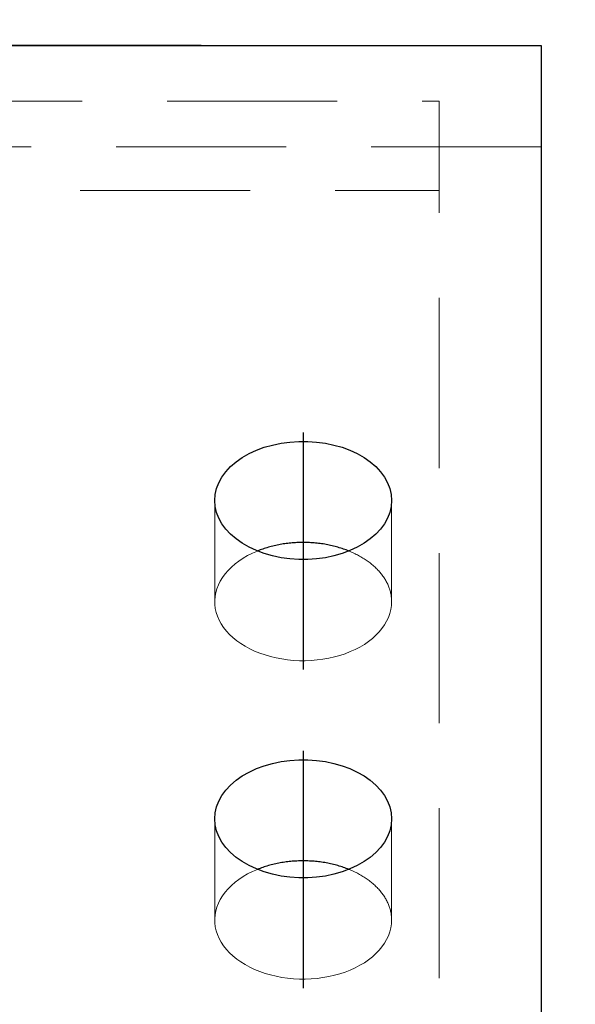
# Model space of a CAD drawing. Header units: millimetres. Extents: x 3515 to 4529, y 13642 to 14292.
# Tile 58 of 96: x 4077.53 to 4085.7, y 13974.58 to 13989.05. Entities that reach past the tile are written whole.
import ezdxf

# ---------------------------------------------------------------- set-up
doc = ezdxf.new("R2010")
doc.units = ezdxf.units.MM
doc.header["$LTSCALE"] = 10
doc.linetypes.add('HIDDEN', pattern=[0.375, 0.25, -0.125])
doc.linetypes.add('MITTE', pattern=[2, 1.25, -0.25, 0.25, -0.25])
doc.layers.get('Defpoints').update_dxf_attribs({"color": 1})
for name, color, linetype, lineweight in [('PS_DIM', 4, 'Continuous', 13), ('PS_Hidden', 2, 'HIDDEN', 9), ('PS_SOLID', 7, 'Continuous', 30)]:
    doc.layers.add(name, color=color, linetype=linetype, lineweight=lineweight)
doc.layers.add('PS_MID', color=5, linetype='MITTE')
doc.layers.add('PS_SHAPE', color=3, linetype='Continuous')
doc.styles.add('simplex', font='simplex.shx', dxfattribs={"width": 0.75})
doc.dimstyles.new('1_10_GŁ_DS1-LS10', dxfattribs={"dimtxt": 2, "dimasz": 2, "dimexe": 2, "dimexo": 5, "dimgap": 1, "dimtad": 1, "dimjust": 4, "dimdec": 0, "dimlfac": 10, "dimtxsty": 'simplex', "dimblk1": 'NONE', "dimsah": 1, "dimcen": 2, "dimclrd": 256, "dimclre": 256, "dimclrt": 3, "dimadec": 1, "dimazin": 0, "dimtfac": 1, "dimtdec": 0, "dimtmove": 2, "dimatfit": 3, "dimfxl": 1, "dimarcsym": 0})
doc.dimstyles.new('1_10_PRZ', dxfattribs={"dimtxt": 2, "dimasz": 1, "dimexe": 2, "dimexo": 5, "dimgap": 1, "dimtad": 1, "dimdec": 0, "dimlfac": 10, "dimtxsty": 'simplex', "dimblk": 'dimznak', "dimcen": 2, "dimse1": 1, "dimse2": 1, "dimclrt": 3, "dimadec": 1, "dimazin": 0, "dimtfac": 1, "dimtdec": 0, "dimtix": 1, "dimtmove": 2, "dimatfit": 3, "dimldrblk": 'dim-grot', "dimfxl": 1, "dimarcsym": 0})

# ---------------------------------------------------------------- blocks, each defined once
blk = doc.blocks.new('*D134')
at = {"layer": 'Defpoints', "color": 0, "transparency": 16777216}
for p in [(4042.754, 13988.67), (4085.198, 13988.67), (4083.698, 13714.81)]:
    blk.add_point(p, dxfattribs=at)
at = {"layer": 'PS_DIM', "lineweight": -2, "transparency": 16777216}
for p, q in [((4080.198, 13988.67), (4040.754, 13988.67)), ((4042.754, 13714.81), (4042.754, 13986.67)), ((4078.698, 13714.81), (4040.754, 13714.81))]:
    blk.add_line(p, q, dxfattribs=at)
at = {"layer": 'PS_DIM', "transparency": 16777216}
blk.add_solid([(4042.421, 13986.67), (4043.088, 13986.67), (4042.754, 13988.67)], dxfattribs=at)
at = {"layer": 'PS_DIM', "color": 3, "transparency": 16777216, "insert": (4046.417, 13990.69), "char_height": 2, "attachment_point": 5, "rotation": 0.0573, "style": 'simplex'}
blk.add_mtext('4420', dxfattribs=at)
blk = doc.blocks.new('_None')
blk = doc.blocks.new('dimznak')
at = {"color": 0}
for points in [[(0, 2), (0, -2)], [(-2, 0), (2, 0)]]:
    blk.add_lwpolyline(points, dxfattribs=at)
at = {"color": 2}
blk.add_lwpolyline([(1, 1), (-1, -1)], dxfattribs=at)
blk = doc.blocks.new('*D137')
at = {"layer": 'Defpoints', "color": 0, "transparency": 16777216}
for p in [(4083.698, 13997.768), (4073.888, 13968.674), (4083.698, 13968.674)]:
    blk.add_point(p, dxfattribs=at)
at = {"layer": 'PS_DIM', "color": 0, "lineweight": -2, "transparency": 16777216}
blk.add_line((4074.888, 13997.768), (4082.698, 13997.768), dxfattribs=at)
at = {"layer": 'PS_DIM', "color": 0, "lineweight": -2, "transparency": 16777216, "rotation": 180}
blk.add_blockref('dimznak', (4073.888, 13997.768), dxfattribs=at)
at = {"layer": 'PS_DIM', "color": 0, "lineweight": -2, "transparency": 16777216}
blk.add_blockref('dimznak', (4083.698, 13997.768), dxfattribs=at)
at = {"layer": 'PS_DIM', "color": 3, "transparency": 16777216, "insert": (4078.793, 13999.768), "char_height": 2, "attachment_point": 5, "style": 'simplex'}
blk.add_mtext('98', dxfattribs=at)
blk = doc.blocks.new('dim-grot')
blk.add_hatch(color=256).paths.add_polyline_path([(0, 0), (-2, 0.5), (-2, -0.5)])
blk.add_lwpolyline([(0, 0), (-2, 0.5), (-2, -0.5), (0, 0)])
blk = doc.blocks.new('*X361')
at = {"layer": 'PS_Hidden', "color": 2, "linetype": 'HIDDEN'}
for p, q in [((4064.698, 13987.851), (4083.698, 13987.851)), ((4083.698, 13986.538), (4083.698, 13987.851)), ((4085.198, 13987.182), (4063.198, 13987.182)), ((4074.668, 13986.538), (4083.698, 13986.538)), ((4083.698, 13948.71), (4083.698, 13986.538)), ((4080.398, 13980.497), (4080.398, 13981.984)), ((4082.998, 13980.497), (4082.998, 13981.984)), ((4080.882, 13981.174), (4080.816, 13981.135)), ((4080.952, 13981.209), (4080.882, 13981.174)), ((4081.025, 13981.241), (4080.952, 13981.209)), ((4082.389, 13981.233), (4082.37, 13981.241)), ((4082.37, 13981.241), (4082.37, 13981.241)), ((4082.407, 13981.225), (4082.389, 13981.233)), ((4082.425, 13981.217), (4082.407, 13981.225)), ((4082.443, 13981.209), (4082.425, 13981.217)), ((4082.46, 13981.201), (4082.443, 13981.209)), ((4082.477, 13981.192), (4082.46, 13981.201)), ((4082.495, 13981.184), (4082.477, 13981.192)), ((4082.511, 13981.175), (4082.495, 13981.184)), ((4082.528, 13981.166), (4082.511, 13981.175)), ((4082.545, 13981.156), (4082.528, 13981.166)), ((4082.561, 13981.147), (4082.545, 13981.156)), ((4082.577, 13981.137), (4082.561, 13981.147)), ((4080.642, 13981.004), (4080.594, 13980.956)), ((4080.696, 13981.051), (4080.642, 13981.004)), ((4080.754, 13981.094), (4080.696, 13981.051)), ((4080.816, 13981.135), (4080.754, 13981.094)), ((4082.593, 13981.127), (4082.577, 13981.137)), ((4082.608, 13981.117), (4082.593, 13981.127)), ((4082.623, 13981.107), (4082.608, 13981.117)), ((4082.638, 13981.097), (4082.623, 13981.107)), ((4082.653, 13981.086), (4082.638, 13981.097)), ((4082.667, 13981.076), (4082.653, 13981.086)), ((4082.682, 13981.065), (4082.667, 13981.076)), ((4082.696, 13981.054), (4082.682, 13981.065)), ((4082.709, 13981.043), (4082.696, 13981.054)), ((4082.723, 13981.032), (4082.709, 13981.043)), ((4082.736, 13981.02), (4082.723, 13981.032)), ((4082.749, 13981.009), (4082.736, 13981.02)), ((4082.761, 13980.997), (4082.749, 13981.009)), ((4082.773, 13980.985), (4082.761, 13980.997)), ((4080.512, 13980.853), (4080.479, 13980.799)), ((4080.55, 13980.905), (4080.512, 13980.853)), ((4080.594, 13980.956), (4080.55, 13980.905)), ((4082.785, 13980.973), (4082.773, 13980.985)), ((4082.797, 13980.961), (4082.785, 13980.973)), ((4082.808, 13980.949), (4082.797, 13980.961)), ((4082.819, 13980.936), (4082.808, 13980.949)), ((4082.83, 13980.924), (4082.819, 13980.936)), ((4082.84, 13980.911), (4082.83, 13980.924)), ((4082.851, 13980.899), (4082.84, 13980.911)), ((4082.86, 13980.886), (4082.851, 13980.899)), ((4082.87, 13980.873), (4082.86, 13980.886)), ((4082.879, 13980.86), (4082.87, 13980.873)), ((4082.888, 13980.847), (4082.879, 13980.86)), ((4080.451, 13980.743), (4080.429, 13980.687)), ((4080.479, 13980.799), (4080.451, 13980.743)), ((4082.896, 13980.833), (4082.888, 13980.847)), ((4082.904, 13980.82), (4082.896, 13980.833)), ((4082.912, 13980.807), (4082.904, 13980.82)), ((4082.92, 13980.793), (4082.912, 13980.807)), ((4082.927, 13980.78), (4082.92, 13980.793)), ((4082.934, 13980.766), (4082.927, 13980.78)), ((4082.94, 13980.752), (4082.934, 13980.766)), ((4082.946, 13980.738), (4082.94, 13980.752)), ((4082.952, 13980.725), (4082.946, 13980.738)), ((4082.958, 13980.711), (4082.952, 13980.725)), ((4082.963, 13980.697), (4082.958, 13980.711)), ((4080.402, 13980.571), (4080.398, 13980.513)), ((4080.413, 13980.629), (4080.402, 13980.571)), ((4080.429, 13980.687), (4080.413, 13980.629)), ((4082.968, 13980.683), (4082.963, 13980.697)), ((4082.972, 13980.669), (4082.968, 13980.683)), ((4082.976, 13980.654), (4082.972, 13980.669)), ((4082.98, 13980.64), (4082.976, 13980.654)), ((4082.983, 13980.626), (4082.98, 13980.64)), ((4082.986, 13980.612), (4082.983, 13980.626)), ((4082.989, 13980.597), (4082.986, 13980.612)), ((4082.991, 13980.583), (4082.989, 13980.597)), ((4082.993, 13980.569), (4082.991, 13980.583)), ((4082.995, 13980.554), (4082.993, 13980.569)), ((4080.398, 13980.513), (4080.399, 13980.455)), ((4080.399, 13980.455), (4080.406, 13980.396)), ((4082.986, 13980.38), (4082.995, 13980.439)), ((4082.996, 13980.54), (4082.995, 13980.554)), ((4082.995, 13980.439), (4082.998, 13980.497)), ((4082.997, 13980.526), (4082.996, 13980.54)), ((4082.997, 13980.511), (4082.997, 13980.526)), ((4082.998, 13980.497), (4082.997, 13980.511)), ((4082.998, 13980.497), (4082.998, 13980.497)), ((4080.406, 13980.396), (4080.419, 13980.339)), ((4080.419, 13980.339), (4080.438, 13980.281)), ((4080.438, 13980.281), (4080.463, 13980.225)), ((4082.951, 13980.266), (4082.971, 13980.323)), ((4082.971, 13980.323), (4082.986, 13980.38)), ((4080.463, 13980.225), (4080.493, 13980.171)), ((4080.493, 13980.171), (4080.528, 13980.117)), ((4082.856, 13980.103), (4082.893, 13980.156)), ((4082.893, 13980.156), (4082.925, 13980.21)), ((4082.925, 13980.21), (4082.951, 13980.266)), ((4080.528, 13980.117), (4080.569, 13980.065)), ((4080.569, 13980.065), (4080.615, 13980.016)), ((4080.615, 13980.016), (4080.666, 13979.968)), ((4082.715, 13979.956), (4082.767, 13980.003)), ((4082.767, 13980.003), (4082.814, 13980.052)), ((4082.814, 13980.052), (4082.856, 13980.103)), ((4080.666, 13979.968), (4080.721, 13979.923)), ((4080.721, 13979.923), (4080.781, 13979.881)), ((4080.781, 13979.881), (4080.845, 13979.841)), ((4080.845, 13979.841), (4080.913, 13979.804)), ((4082.532, 13979.83), (4082.597, 13979.869)), ((4082.597, 13979.869), (4082.658, 13979.911)), ((4082.658, 13979.911), (4082.715, 13979.956)), ((4080.913, 13979.804), (4080.984, 13979.77)), ((4080.984, 13979.77), (4081.059, 13979.74)), ((4081.059, 13979.74), (4081.137, 13979.713)), ((4081.137, 13979.713), (4081.217, 13979.69)), ((4082.156, 13979.684), (4082.237, 13979.706)), ((4082.237, 13979.706), (4082.315, 13979.732)), ((4082.315, 13979.732), (4082.391, 13979.762)), ((4082.391, 13979.762), (4082.463, 13979.794)), ((4082.463, 13979.794), (4082.532, 13979.83)), ((4081.217, 13979.69), (4081.299, 13979.67)), ((4081.299, 13979.67), (4081.383, 13979.654)), ((4081.383, 13979.654), (4081.468, 13979.641)), ((4081.468, 13979.641), (4081.555, 13979.633)), ((4081.555, 13979.633), (4081.642, 13979.629)), ((4081.642, 13979.629), (4081.729, 13979.628)), ((4081.729, 13979.628), (4081.817, 13979.631)), ((4081.817, 13979.631), (4081.903, 13979.639)), ((4081.903, 13979.639), (4081.989, 13979.65)), ((4081.989, 13979.65), (4082.074, 13979.665)), ((4082.074, 13979.665), (4082.156, 13979.684)), ((4080.398, 13975.817), (4080.398, 13977.305)), ((4082.998, 13975.817), (4082.998, 13977.305)), ((4080.952, 13976.529), (4080.882, 13976.494)), ((4081.025, 13976.561), (4080.952, 13976.529)), ((4082.389, 13976.553), (4082.37, 13976.561)), ((4082.37, 13976.561), (4082.37, 13976.561)), ((4082.407, 13976.546), (4082.389, 13976.553)), ((4082.425, 13976.538), (4082.407, 13976.546)), ((4082.443, 13976.529), (4082.425, 13976.538)), ((4082.46, 13976.521), (4082.443, 13976.529)), ((4082.477, 13976.513), (4082.46, 13976.521)), ((4082.495, 13976.504), (4082.477, 13976.513)), ((4080.696, 13976.371), (4080.642, 13976.325)), ((4080.754, 13976.415), (4080.696, 13976.371)), ((4080.816, 13976.456), (4080.754, 13976.415)), ((4080.882, 13976.494), (4080.816, 13976.456)), ((4082.511, 13976.495), (4082.495, 13976.504)), ((4082.528, 13976.486), (4082.511, 13976.495)), ((4082.545, 13976.477), (4082.528, 13976.486)), ((4082.561, 13976.467), (4082.545, 13976.477)), ((4082.577, 13976.457), (4082.561, 13976.467)), ((4082.593, 13976.448), (4082.577, 13976.457)), ((4082.608, 13976.438), (4082.593, 13976.448)), ((4082.623, 13976.427), (4082.608, 13976.438)), ((4082.638, 13976.417), (4082.623, 13976.427)), ((4082.653, 13976.407), (4082.638, 13976.417)), ((4082.667, 13976.396), (4082.653, 13976.407)), ((4082.682, 13976.385), (4082.667, 13976.396)), ((4082.696, 13976.374), (4082.682, 13976.385)), ((4082.709, 13976.363), (4082.696, 13976.374)), ((4080.55, 13976.225), (4080.512, 13976.173)), ((4080.594, 13976.276), (4080.55, 13976.225)), ((4080.642, 13976.325), (4080.594, 13976.276)), ((4082.723, 13976.352), (4082.709, 13976.363)), ((4082.736, 13976.34), (4082.723, 13976.352)), ((4082.749, 13976.329), (4082.736, 13976.34)), ((4082.761, 13976.317), (4082.749, 13976.329)), ((4082.773, 13976.305), (4082.761, 13976.317)), ((4082.785, 13976.293), (4082.773, 13976.305)), ((4082.797, 13976.281), (4082.785, 13976.293)), ((4082.808, 13976.269), (4082.797, 13976.281)), ((4082.819, 13976.257), (4082.808, 13976.269)), ((4082.83, 13976.244), (4082.819, 13976.257)), ((4082.84, 13976.231), (4082.83, 13976.244)), ((4082.851, 13976.219), (4082.84, 13976.231)), ((4080.479, 13976.119), (4080.451, 13976.063)), ((4080.512, 13976.173), (4080.479, 13976.119)), ((4082.86, 13976.206), (4082.851, 13976.219)), ((4082.87, 13976.193), (4082.86, 13976.206)), ((4082.879, 13976.18), (4082.87, 13976.193)), ((4082.888, 13976.167), (4082.879, 13976.18)), ((4082.896, 13976.154), (4082.888, 13976.167)), ((4082.904, 13976.14), (4082.896, 13976.154)), ((4082.912, 13976.127), (4082.904, 13976.14)), ((4082.92, 13976.113), (4082.912, 13976.127)), ((4082.927, 13976.1), (4082.92, 13976.113)), ((4082.934, 13976.086), (4082.927, 13976.1)), ((4082.94, 13976.072), (4082.934, 13976.086)), ((4080.413, 13975.95), (4080.402, 13975.892)), ((4080.429, 13976.007), (4080.413, 13975.95)), ((4080.451, 13976.063), (4080.429, 13976.007)), ((4082.946, 13976.059), (4082.94, 13976.072)), ((4082.952, 13976.045), (4082.946, 13976.059)), ((4082.958, 13976.031), (4082.952, 13976.045)), ((4082.963, 13976.017), (4082.958, 13976.031)), ((4082.968, 13976.003), (4082.963, 13976.017)), ((4082.972, 13975.989), (4082.968, 13976.003)), ((4082.976, 13975.975), (4082.972, 13975.989)), ((4082.98, 13975.96), (4082.976, 13975.975)), ((4082.983, 13975.946), (4082.98, 13975.96)), ((4082.986, 13975.932), (4082.983, 13975.946)), ((4082.989, 13975.918), (4082.986, 13975.932)), ((4080.402, 13975.892), (4080.398, 13975.833)), ((4080.398, 13975.833), (4080.399, 13975.775)), ((4082.991, 13975.903), (4082.989, 13975.918)), ((4082.993, 13975.889), (4082.991, 13975.903)), ((4082.995, 13975.875), (4082.993, 13975.889)), ((4082.996, 13975.86), (4082.995, 13975.875)), ((4082.995, 13975.759), (4082.998, 13975.817)), ((4082.997, 13975.846), (4082.996, 13975.86)), ((4082.997, 13975.832), (4082.997, 13975.846)), ((4082.998, 13975.817), (4082.997, 13975.832)), ((4082.998, 13975.817), (4082.998, 13975.817)), ((4080.399, 13975.775), (4080.406, 13975.717)), ((4080.406, 13975.717), (4080.419, 13975.659)), ((4080.419, 13975.659), (4080.438, 13975.602)), ((4082.951, 13975.586), (4082.971, 13975.643)), ((4082.971, 13975.643), (4082.986, 13975.701)), ((4082.986, 13975.701), (4082.995, 13975.759)), ((4080.438, 13975.602), (4080.463, 13975.546)), ((4080.463, 13975.546), (4080.493, 13975.491)), ((4082.893, 13975.476), (4082.925, 13975.531)), ((4082.925, 13975.531), (4082.951, 13975.586)), ((4080.493, 13975.491), (4080.528, 13975.437)), ((4080.528, 13975.437), (4080.569, 13975.386)), ((4080.569, 13975.386), (4080.615, 13975.336)), ((4082.767, 13975.323), (4082.814, 13975.372)), ((4082.814, 13975.372), (4082.856, 13975.423)), ((4082.856, 13975.423), (4082.893, 13975.476)), ((4080.615, 13975.336), (4080.666, 13975.289)), ((4080.666, 13975.289), (4080.721, 13975.243)), ((4080.721, 13975.243), (4080.781, 13975.201)), ((4082.597, 13975.19), (4082.658, 13975.231)), ((4082.658, 13975.231), (4082.715, 13975.276)), ((4082.715, 13975.276), (4082.767, 13975.323)), ((4080.781, 13975.201), (4080.845, 13975.161)), ((4080.845, 13975.161), (4080.913, 13975.124)), ((4080.913, 13975.124), (4080.984, 13975.091)), ((4080.984, 13975.091), (4081.059, 13975.06)), ((4082.315, 13975.052), (4082.391, 13975.082)), ((4082.391, 13975.082), (4082.463, 13975.115)), ((4082.463, 13975.115), (4082.532, 13975.151)), ((4082.532, 13975.151), (4082.597, 13975.19)), ((4081.059, 13975.06), (4081.137, 13975.033)), ((4081.137, 13975.033), (4081.217, 13975.01)), ((4081.217, 13975.01), (4081.299, 13974.99)), ((4081.299, 13974.99), (4081.383, 13974.974)), ((4081.383, 13974.974), (4081.468, 13974.962)), ((4081.468, 13974.962), (4081.555, 13974.953)), ((4081.555, 13974.953), (4081.642, 13974.949)), ((4081.642, 13974.949), (4081.729, 13974.948)), ((4081.729, 13974.948), (4081.817, 13974.952)), ((4081.817, 13974.952), (4081.903, 13974.959)), ((4081.903, 13974.959), (4081.989, 13974.97)), ((4081.989, 13974.97), (4082.074, 13974.985)), ((4082.074, 13974.985), (4082.156, 13975.004)), ((4082.156, 13975.004), (4082.237, 13975.026)), ((4082.237, 13975.026), (4082.315, 13975.052))]:
    blk.add_line(p, q, dxfattribs=at)
at = {"layer": 'PS_MID', "color": 5, "linetype": 'MITTE'}
for p, q in [((4081.698, 13982.984), (4081.698, 13979.497)), ((4081.698, 13978.305), (4081.698, 13974.817))]:
    blk.add_line(p, q, dxfattribs=at)
at = {"layer": 'PS_SOLID', "color": 7, "linetype": 'Continuous'}
for p, q in [((4063.198, 13988.67), (4085.198, 13988.67)), ((4085.198, 13988.67), (4085.198, 13920.479)), ((4081.01, 13982.722), (4081.125, 13982.765)), ((4081.125, 13982.765), (4081.246, 13982.799)), ((4081.246, 13982.799), (4081.372, 13982.826)), ((4081.372, 13982.826), (4081.501, 13982.843)), ((4081.501, 13982.843), (4081.632, 13982.852)), ((4081.632, 13982.852), (4081.764, 13982.852)), ((4081.764, 13982.852), (4081.895, 13982.843)), ((4081.895, 13982.843), (4082.024, 13982.826)), ((4082.024, 13982.826), (4082.149, 13982.799)), ((4082.149, 13982.799), (4082.27, 13982.765)), ((4082.27, 13982.765), (4082.385, 13982.722)), ((4080.711, 13982.55), (4080.802, 13982.614)), ((4080.802, 13982.614), (4080.902, 13982.672)), ((4080.902, 13982.672), (4081.01, 13982.722)), ((4082.385, 13982.722), (4082.493, 13982.672)), ((4082.493, 13982.672), (4082.593, 13982.614)), ((4082.593, 13982.614), (4082.684, 13982.55)), ((4080.561, 13982.406), (4080.631, 13982.481)), ((4080.631, 13982.481), (4080.711, 13982.55)), ((4082.684, 13982.55), (4082.765, 13982.481)), ((4082.765, 13982.481), (4082.834, 13982.406)), ((4080.457, 13982.244), (4080.503, 13982.327)), ((4080.503, 13982.327), (4080.561, 13982.406)), ((4082.834, 13982.406), (4082.892, 13982.327)), ((4082.892, 13982.327), (4082.938, 13982.244)), ((4080.404, 13982.072), (4080.424, 13982.159)), ((4080.424, 13982.159), (4080.457, 13982.244)), ((4082.938, 13982.244), (4082.971, 13982.159)), ((4082.971, 13982.159), (4082.991, 13982.072)), ((4080.398, 13981.984), (4080.404, 13982.072)), ((4082.991, 13982.072), (4082.998, 13981.984)), ((4080.404, 13981.896), (4080.398, 13981.984)), ((4080.424, 13981.809), (4080.404, 13981.896)), ((4082.991, 13981.896), (4082.971, 13981.809)), ((4082.998, 13981.984), (4082.991, 13981.896)), ((4080.457, 13981.724), (4080.424, 13981.809)), ((4080.503, 13981.642), (4080.457, 13981.724)), ((4082.938, 13981.724), (4082.892, 13981.642)), ((4082.971, 13981.809), (4082.938, 13981.724)), ((4080.561, 13981.563), (4080.503, 13981.642)), ((4082.892, 13981.642), (4082.834, 13981.563)), ((4080.631, 13981.488), (4080.561, 13981.563)), ((4080.711, 13981.418), (4080.631, 13981.488)), ((4082.765, 13981.488), (4082.684, 13981.418)), ((4082.834, 13981.563), (4082.765, 13981.488)), ((4080.802, 13981.354), (4080.711, 13981.418)), ((4080.902, 13981.297), (4080.802, 13981.354)), ((4081.01, 13981.247), (4080.902, 13981.297)), ((4081.166, 13981.29), (4081.146, 13981.284)), ((4081.187, 13981.296), (4081.166, 13981.29)), ((4081.208, 13981.302), (4081.187, 13981.296)), ((4081.229, 13981.308), (4081.208, 13981.302)), ((4081.251, 13981.313), (4081.229, 13981.308)), ((4081.272, 13981.318), (4081.251, 13981.313)), ((4081.294, 13981.323), (4081.272, 13981.318)), ((4081.316, 13981.328), (4081.294, 13981.323)), ((4081.338, 13981.332), (4081.316, 13981.328)), ((4081.359, 13981.336), (4081.338, 13981.332)), ((4081.382, 13981.34), (4081.359, 13981.336)), ((4081.404, 13981.344), (4081.382, 13981.34)), ((4081.426, 13981.347), (4081.404, 13981.344)), ((4081.448, 13981.35), (4081.426, 13981.347)), ((4081.471, 13981.353), (4081.448, 13981.35)), ((4081.493, 13981.355), (4081.471, 13981.353)), ((4081.516, 13981.357), (4081.493, 13981.355)), ((4081.538, 13981.359), (4081.516, 13981.357)), ((4081.561, 13981.361), (4081.538, 13981.359)), ((4081.584, 13981.363), (4081.561, 13981.361)), ((4081.607, 13981.364), (4081.584, 13981.363)), ((4081.629, 13981.365), (4081.607, 13981.364)), ((4081.652, 13981.365), (4081.629, 13981.365)), ((4081.675, 13981.366), (4081.652, 13981.365)), ((4081.698, 13981.366), (4081.675, 13981.366)), ((4081.72, 13981.366), (4081.698, 13981.366)), ((4081.743, 13981.365), (4081.72, 13981.366)), ((4081.766, 13981.365), (4081.743, 13981.365)), ((4081.789, 13981.364), (4081.766, 13981.365)), ((4081.812, 13981.363), (4081.789, 13981.364)), ((4081.834, 13981.361), (4081.812, 13981.363)), ((4081.857, 13981.359), (4081.834, 13981.361)), ((4081.88, 13981.357), (4081.857, 13981.359)), ((4081.902, 13981.355), (4081.88, 13981.357)), ((4081.925, 13981.353), (4081.902, 13981.355)), ((4081.947, 13981.35), (4081.925, 13981.353)), ((4081.969, 13981.347), (4081.947, 13981.35)), ((4081.992, 13981.344), (4081.969, 13981.347)), ((4082.014, 13981.34), (4081.992, 13981.344)), ((4082.036, 13981.336), (4082.014, 13981.34)), ((4082.058, 13981.332), (4082.036, 13981.336)), ((4082.08, 13981.328), (4082.058, 13981.332)), ((4082.101, 13981.323), (4082.08, 13981.328)), ((4082.123, 13981.318), (4082.101, 13981.323)), ((4082.145, 13981.313), (4082.123, 13981.318)), ((4082.166, 13981.308), (4082.145, 13981.313)), ((4082.187, 13981.302), (4082.166, 13981.308)), ((4082.208, 13981.296), (4082.187, 13981.302)), ((4082.229, 13981.29), (4082.208, 13981.296)), ((4082.25, 13981.284), (4082.229, 13981.29)), ((4082.493, 13981.297), (4082.385, 13981.247)), ((4082.593, 13981.354), (4082.493, 13981.297)), ((4082.684, 13981.418), (4082.593, 13981.354)), ((4081.125, 13981.204), (4081.01, 13981.247)), ((4081.045, 13981.248), (4081.025, 13981.241)), ((4081.025, 13981.241), (4081.025, 13981.241)), ((4081.064, 13981.256), (4081.045, 13981.248)), ((4081.084, 13981.263), (4081.064, 13981.256)), ((4081.105, 13981.27), (4081.084, 13981.263)), ((4081.125, 13981.277), (4081.105, 13981.27)), ((4081.146, 13981.284), (4081.125, 13981.277)), ((4081.246, 13981.169), (4081.125, 13981.204)), ((4081.372, 13981.143), (4081.246, 13981.169)), ((4081.501, 13981.125), (4081.372, 13981.143)), ((4082.024, 13981.143), (4081.895, 13981.125)), ((4082.149, 13981.169), (4082.024, 13981.143)), ((4082.27, 13981.204), (4082.149, 13981.169)), ((4082.27, 13981.277), (4082.25, 13981.284)), ((4082.291, 13981.27), (4082.27, 13981.277)), ((4082.385, 13981.247), (4082.27, 13981.204)), ((4082.311, 13981.263), (4082.291, 13981.27)), ((4082.331, 13981.256), (4082.311, 13981.263)), ((4082.351, 13981.248), (4082.331, 13981.256)), ((4082.37, 13981.241), (4082.351, 13981.248)), ((4081.632, 13981.116), (4081.501, 13981.125)), ((4081.764, 13981.116), (4081.632, 13981.116)), ((4081.895, 13981.125), (4081.764, 13981.116)), ((4081.125, 13978.085), (4081.246, 13978.12)), ((4081.246, 13978.12), (4081.372, 13978.146)), ((4081.372, 13978.146), (4081.501, 13978.164)), ((4081.501, 13978.164), (4081.632, 13978.173)), ((4081.632, 13978.173), (4081.764, 13978.173)), ((4081.764, 13978.173), (4081.895, 13978.164)), ((4081.895, 13978.164), (4082.024, 13978.146)), ((4082.024, 13978.146), (4082.149, 13978.12)), ((4082.149, 13978.12), (4082.27, 13978.085)), ((4080.802, 13977.934), (4080.902, 13977.992)), ((4080.902, 13977.992), (4081.01, 13978.042)), ((4081.01, 13978.042), (4081.125, 13978.085)), ((4082.27, 13978.085), (4082.385, 13978.042)), ((4082.385, 13978.042), (4082.493, 13977.992)), ((4082.493, 13977.992), (4082.593, 13977.934)), ((4080.631, 13977.801), (4080.711, 13977.871)), ((4080.711, 13977.871), (4080.802, 13977.934)), ((4082.593, 13977.934), (4082.684, 13977.871)), ((4082.684, 13977.871), (4082.765, 13977.801)), ((4080.503, 13977.647), (4080.561, 13977.726)), ((4080.561, 13977.726), (4080.631, 13977.801)), ((4082.765, 13977.801), (4082.834, 13977.726)), ((4082.834, 13977.726), (4082.892, 13977.647)), ((4080.424, 13977.48), (4080.457, 13977.565)), ((4080.457, 13977.565), (4080.503, 13977.647)), ((4082.892, 13977.647), (4082.938, 13977.565)), ((4082.938, 13977.565), (4082.971, 13977.48)), ((4080.398, 13977.305), (4080.404, 13977.392)), ((4080.404, 13977.392), (4080.424, 13977.48)), ((4082.971, 13977.48), (4082.991, 13977.392)), ((4082.991, 13977.392), (4082.998, 13977.305)), ((4080.404, 13977.217), (4080.398, 13977.305)), ((4082.998, 13977.305), (4082.991, 13977.217)), ((4080.424, 13977.13), (4080.404, 13977.217)), ((4080.457, 13977.044), (4080.424, 13977.13)), ((4082.971, 13977.13), (4082.938, 13977.044)), ((4082.991, 13977.217), (4082.971, 13977.13)), ((4080.503, 13976.962), (4080.457, 13977.044)), ((4080.561, 13976.883), (4080.503, 13976.962)), ((4082.892, 13976.962), (4082.834, 13976.883)), ((4082.938, 13977.044), (4082.892, 13976.962)), ((4080.631, 13976.808), (4080.561, 13976.883)), ((4080.711, 13976.738), (4080.631, 13976.808)), ((4082.765, 13976.808), (4082.684, 13976.738)), ((4082.834, 13976.883), (4082.765, 13976.808)), ((4080.802, 13976.675), (4080.711, 13976.738)), ((4080.902, 13976.617), (4080.802, 13976.675)), ((4081.359, 13976.656), (4081.338, 13976.652)), ((4081.382, 13976.66), (4081.359, 13976.656)), ((4081.404, 13976.664), (4081.382, 13976.66)), ((4081.426, 13976.667), (4081.404, 13976.664)), ((4081.448, 13976.67), (4081.426, 13976.667)), ((4081.471, 13976.673), (4081.448, 13976.67)), ((4081.493, 13976.675), (4081.471, 13976.673)), ((4081.516, 13976.678), (4081.493, 13976.675)), ((4081.538, 13976.68), (4081.516, 13976.678)), ((4081.561, 13976.681), (4081.538, 13976.68)), ((4081.584, 13976.683), (4081.561, 13976.681)), ((4081.607, 13976.684), (4081.584, 13976.683)), ((4081.629, 13976.685), (4081.607, 13976.684)), ((4081.652, 13976.686), (4081.629, 13976.685)), ((4081.675, 13976.686), (4081.652, 13976.686)), ((4081.698, 13976.686), (4081.675, 13976.686)), ((4081.72, 13976.686), (4081.698, 13976.686)), ((4081.743, 13976.686), (4081.72, 13976.686)), ((4081.766, 13976.685), (4081.743, 13976.686)), ((4081.789, 13976.684), (4081.766, 13976.685)), ((4081.812, 13976.683), (4081.789, 13976.684)), ((4081.834, 13976.681), (4081.812, 13976.683)), ((4081.857, 13976.68), (4081.834, 13976.681)), ((4081.88, 13976.678), (4081.857, 13976.68)), ((4081.902, 13976.675), (4081.88, 13976.678)), ((4081.925, 13976.673), (4081.902, 13976.675)), ((4081.947, 13976.67), (4081.925, 13976.673)), ((4081.969, 13976.667), (4081.947, 13976.67)), ((4081.992, 13976.664), (4081.969, 13976.667)), ((4082.014, 13976.66), (4081.992, 13976.664)), ((4082.036, 13976.656), (4082.014, 13976.66)), ((4082.058, 13976.652), (4082.036, 13976.656)), ((4082.593, 13976.675), (4082.493, 13976.617)), ((4082.684, 13976.738), (4082.593, 13976.675)), ((4081.01, 13976.567), (4080.902, 13976.617)), ((4081.125, 13976.524), (4081.01, 13976.567)), ((4081.045, 13976.569), (4081.025, 13976.561)), ((4081.025, 13976.561), (4081.025, 13976.561)), ((4081.064, 13976.576), (4081.045, 13976.569)), ((4081.084, 13976.584), (4081.064, 13976.576)), ((4081.105, 13976.591), (4081.084, 13976.584)), ((4081.125, 13976.597), (4081.105, 13976.591)), ((4081.146, 13976.604), (4081.125, 13976.597)), ((4081.246, 13976.49), (4081.125, 13976.524)), ((4081.166, 13976.61), (4081.146, 13976.604)), ((4081.187, 13976.616), (4081.166, 13976.61)), ((4081.208, 13976.622), (4081.187, 13976.616)), ((4081.229, 13976.628), (4081.208, 13976.622)), ((4081.251, 13976.633), (4081.229, 13976.628)), ((4081.272, 13976.638), (4081.251, 13976.633)), ((4081.294, 13976.643), (4081.272, 13976.638)), ((4081.316, 13976.648), (4081.294, 13976.643)), ((4081.338, 13976.652), (4081.316, 13976.648)), ((4082.08, 13976.648), (4082.058, 13976.652)), ((4082.101, 13976.643), (4082.08, 13976.648)), ((4082.123, 13976.638), (4082.101, 13976.643)), ((4082.145, 13976.633), (4082.123, 13976.638)), ((4082.166, 13976.628), (4082.145, 13976.633)), ((4082.27, 13976.524), (4082.149, 13976.49)), ((4082.187, 13976.622), (4082.166, 13976.628)), ((4082.208, 13976.616), (4082.187, 13976.622)), ((4082.229, 13976.61), (4082.208, 13976.616)), ((4082.25, 13976.604), (4082.229, 13976.61)), ((4082.27, 13976.597), (4082.25, 13976.604)), ((4082.291, 13976.591), (4082.27, 13976.597)), ((4082.385, 13976.567), (4082.27, 13976.524)), ((4082.311, 13976.584), (4082.291, 13976.591)), ((4082.331, 13976.576), (4082.311, 13976.584)), ((4082.351, 13976.569), (4082.331, 13976.576)), ((4082.37, 13976.561), (4082.351, 13976.569)), ((4082.493, 13976.617), (4082.385, 13976.567)), ((4081.372, 13976.463), (4081.246, 13976.49)), ((4081.501, 13976.445), (4081.372, 13976.463)), ((4081.632, 13976.437), (4081.501, 13976.445)), ((4081.764, 13976.437), (4081.632, 13976.437)), ((4081.895, 13976.445), (4081.764, 13976.437)), ((4082.024, 13976.463), (4081.895, 13976.445)), ((4082.149, 13976.49), (4082.024, 13976.463))]:
    blk.add_line(p, q, dxfattribs=at)

msp = doc.modelspace()

# ---------------------------------------------------------------- block references
at = {"layer": 'PS_SHAPE', "color": 3}
msp.add_blockref('*X361', (0, 0), dxfattribs=at)

# ---------------------------------------------------------------- dimensions: what is measured, and where the dimension line sits
at = {"layer": 'PS_DIM'}
dim = msp.add_linear_dim(base=(4083.698, 13997.768), p1=(4073.888, 13968.674), p2=(4083.698, 13968.674), dimstyle='1_10_PRZ', dxfattribs=at)
dim.commit()
dim.dimension.update_dxf_attribs({"geometry": '*D137', "text_midpoint": (4078.793, 13999.768)})
dim = msp.add_linear_dim(base=(4042.754, 13988.67), p1=(4083.698, 13714.81), p2=(4085.198, 13988.67), angle=90, text='4420', dimstyle='1_10_GŁ_DS1-LS10', dxfattribs=at)
dim.commit()
dim.dimension.update_dxf_attribs({"geometry": '*D134', "text_midpoint": (4046.417, 13990.69), "dimtype": 128, "text_rotation": 0.0573})

doc.saveas('drawing.dxf')
